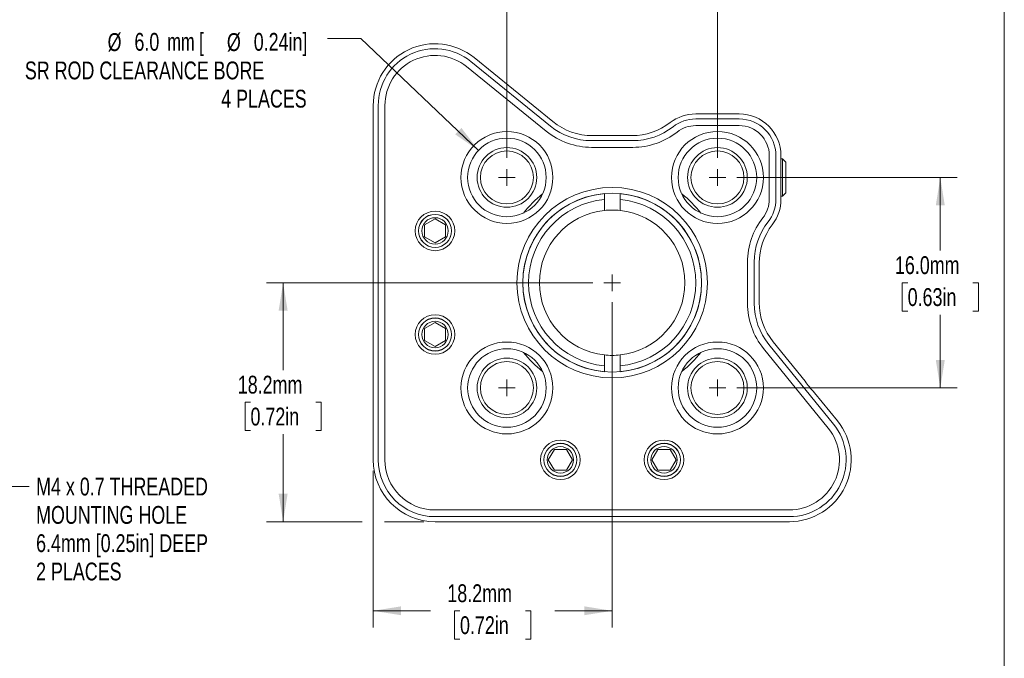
# Model space of a CAD drawing. Header units: millimetres. Extents: x 2 to 278, y 2 to 214.
# Tile 5 of 6: x 166 to 278, y 80 to 153. Entities that reach past the tile are written whole.
import ezdxf

# ---------------------------------------------------------------- set-up
doc = ezdxf.new("R2010")
doc.units = ezdxf.units.MM
doc.styles.add('SLDTEXTSTYLE0', font='TXT', dxfattribs={"width": 0.75})
doc.styles.add('SLDTEXTSTYLE2', font='TXT', dxfattribs={"width": 0.6875})
doc.dimstyles.new('SLDDIMSTYLE0', dxfattribs={"dimtxt": 2.032, "dimasz": 3.175, "dimexe": 0, "dimexo": 0.0625, "dimgap": 0.508, "dimtad": 0, "dimtih": 1, "dimtoh": 1, "dimlfac": 0.666667, "dimrnd": 1e-09, "dimzin": 12, "dimdsep": 46, "dimtxsty": 'SLDTEXTSTYLE0', "dimsah": 1, "dimcen": 0, "dimadec": 0, "dimazin": 3, "dimtfac": 1, "dimtofl": 0, "dimtmove": 0, "dimatfit": 3, "dimfxl": 1, "dimfrac": 2, "dimtolj": 1, "dimtzin": 12, "dimarcsym": 0})
doc.dimstyles.new('SLDDIMSTYLE1', dxfattribs={"dimtxt": 2.032, "dimasz": 3.175, "dimexe": 0, "dimexo": 0.0625, "dimgap": 0.508, "dimtad": 0, "dimtih": 1, "dimtoh": 1, "dimdec": 1, "dimlfac": 0.666667, "dimrnd": 1e-09, "dimzin": 12, "dimdsep": 46, "dimtxsty": 'SLDTEXTSTYLE0', "dimsah": 1, "dimcen": 0.09, "dimadec": 0, "dimazin": 3, "dimtfac": 1, "dimtdec": 1, "dimtofl": 0, "dimtmove": 0, "dimatfit": 3, "dimfxl": 1, "dimfrac": 2, "dimtolj": 1, "dimtzin": 12, "dimarcsym": 0})
doc.dimstyles.new('SLDDIMSTYLE3', dxfattribs={"dimtxt": 2.032, "dimasz": 3.175, "dimexe": 0, "dimexo": 0.0625, "dimgap": 0.508, "dimtad": 0, "dimtih": 1, "dimtoh": 1, "dimlfac": 0.666667, "dimrnd": 1e-09, "dimzin": 12, "dimdsep": 46, "dimtxsty": 'SLDTEXTSTYLE0', "dimsah": 1, "dimcen": 0, "dimadec": 0, "dimazin": 3, "dimtfac": 1, "dimtofl": 0, "dimtmove": 0, "dimatfit": 3, "dimfxl": 1, "dimfrac": 2, "dimtolj": 1, "dimtzin": 12, "dimarcsym": 0})
doc.dimstyles.new('SLDDIMSTYLE4', dxfattribs={"dimtxt": 2.032, "dimasz": 3.175, "dimexe": 0, "dimexo": 0.0625, "dimgap": 0.508, "dimtad": 0, "dimtih": 1, "dimtoh": 1, "dimdec": 1, "dimlfac": 0.666667, "dimrnd": 1e-09, "dimzin": 4, "dimdsep": 46, "dimtxsty": 'SLDTEXTSTYLE0', "dimsah": 1, "dimcen": 0.09, "dimadec": 0, "dimazin": 1, "dimtfac": 1, "dimtdec": 3, "dimtofl": 0, "dimtmove": 0, "dimatfit": 3, "dimfxl": 1, "dimfrac": 2, "dimtolj": 1, "dimtzin": 12, "dimarcsym": 0})
doc.dimstyles.new('SLDDIMSTYLE5', dxfattribs={"dimtxt": 2.032, "dimasz": 3.175, "dimexe": 0, "dimexo": 0.0625, "dimgap": 0.508, "dimtad": 0, "dimtih": 1, "dimtoh": 1, "dimdec": 1, "dimlfac": 0.666667, "dimrnd": 1e-09, "dimzin": 4, "dimdsep": 46, "dimtxsty": 'SLDTEXTSTYLE0', "dimsah": 1, "dimcen": 0.09, "dimadec": 0, "dimazin": 1, "dimtfac": 1, "dimtdec": 1, "dimtofl": 0, "dimtmove": 0, "dimatfit": 3, "dimfxl": 1, "dimfrac": 2, "dimtolj": 1, "dimtzin": 12, "dimarcsym": 0})
doc.dimstyles.new('SLDDIMSTYLE6', dxfattribs={"dimtxt": 2.032, "dimasz": 3.175, "dimexe": 0, "dimexo": 0.0625, "dimgap": 0.508, "dimtad": 0, "dimtih": 1, "dimtoh": 1, "dimdec": 1, "dimlfac": 0.666667, "dimrnd": 1e-09, "dimzin": 4, "dimdsep": 46, "dimtxsty": 'SLDTEXTSTYLE0', "dimsah": 1, "dimcen": 0, "dimadec": 0, "dimazin": 1, "dimtfac": 1, "dimtdec": 1, "dimtofl": 0, "dimtmove": 0, "dimatfit": 3, "dimfxl": 1, "dimfrac": 2, "dimtolj": 1, "dimtzin": 12, "dimarcsym": 0})

# ---------------------------------------------------------------- blocks, each defined once
blk = doc.blocks.new('_D')
at = {"color": 8, "linetype": 'Continuous', "lineweight": 0}
for p, q in [((136.41, 136.94), (150.76, 161.8)), ((150.76, 161.8), (154.57, 161.8))]:
    blk.add_line(p, q, dxfattribs=at)
blk.add_solid([(136.41, 136.94), (138.44, 139.44), (137.56, 139.95)], dxfattribs=at)
at = {"color": 8, "linetype": 'Continuous', "lineweight": 0, "char_height": 2.032, "attachment_point": 1, "style": 'SLDTEXTSTYLE0'}
for s, insert in [('CAGE ROD LOCKING SCREW', (155.36, 162.8)), ('1.3mm [0.05in] HEX', (155.36, 159.58)), ('4 PLACES, BOTH SIDES', (155.36, 156.35))]:
    blk.add_mtext(s, dxfattribs=dict(at, insert=insert))
blk = doc.blocks.new('_D_4')
at = {"color": 8, "linetype": 'Continuous', "lineweight": 0}
for p, q in [((141.84, 120.64), (162.91, 99.53)), ((162.91, 99.53), (166.72, 99.53))]:
    blk.add_line(p, q, dxfattribs=at)
blk.add_solid([(141.84, 120.64), (143.73, 118.04), (144.44, 118.75)], dxfattribs=at)
at = {"color": 8, "linetype": 'Continuous', "lineweight": 0, "char_height": 2.032, "attachment_point": 1, "style": 'SLDTEXTSTYLE0'}
for s, insert in [('M4 x 0.7 THREADED', (167.51, 100.54)), ('MOUNTING HOLE', (167.51, 97.31)), ('6.4mm [0.25in] DEEP', (167.51, 94.09)), ('2 PLACES', (167.51, 90.86))]:
    blk.add_mtext(s, dxfattribs=dict(at, insert=insert))
blk = doc.blocks.new('_D_5')
at = {"color": 8, "linetype": 'Continuous', "lineweight": 0}
for p, q in [((221.18, 136.99), (221.18, 162.07)), ((245.18, 136.99), (245.18, 162.07)), ((221.18, 160.17), (226.1, 160.17)), ((229.46, 160.15), (228.84, 160.15)), ((228.84, 160.15), (228.84, 156.92)), ((236.9, 160.15), (237.52, 160.15)), ((237.52, 160.15), (237.52, 156.92)), ((245.18, 160.17), (240.26, 160.17)), ((228.84, 156.92), (229.46, 156.92)), ((237.52, 156.92), (236.9, 156.92))]:
    blk.add_line(p, q, dxfattribs=at)
for points in [[(221.18, 160.17), (224.35, 159.66), (224.35, 160.67)], [(245.18, 160.17), (242, 160.67), (242, 159.66)]]:
    blk.add_solid(points, dxfattribs=at)
at = {"color": 8, "linetype": 'Continuous', "lineweight": 0, "char_height": 2.032, "attachment_point": 1, "style": 'SLDTEXTSTYLE0'}
for s, insert in [('16.0mm', (228.01, 163.18)), ('0.63in', (229.46, 159.54))]:
    blk.add_mtext(s, dxfattribs=dict(at, insert=insert))
blk = doc.blocks.new('_D_6')
at = {"color": 8, "linetype": 'Continuous', "lineweight": 0}
for p, q in [((247.4, 134.76), (272.49, 134.76)), ((270.58, 134.76), (270.58, 126.42)), ((266.86, 122.75), (266.24, 122.75)), ((266.24, 122.75), (266.24, 119.52)), ((274.3, 122.75), (274.92, 122.75)), ((274.92, 122.75), (274.92, 119.52)), ((266.24, 119.52), (266.86, 119.52)), ((270.58, 110.77), (270.58, 119.11)), ((274.92, 119.52), (274.3, 119.52)), ((247.4, 110.77), (272.49, 110.77))]:
    blk.add_line(p, q, dxfattribs=at)
for points in [[(270.58, 134.76), (270.07, 131.59), (271.09, 131.59)], [(270.58, 110.77), (271.09, 113.94), (270.07, 113.94)]]:
    blk.add_solid(points, dxfattribs=at)
at = {"color": 8, "linetype": 'Continuous', "lineweight": 0, "char_height": 2.032, "attachment_point": 1, "style": 'SLDTEXTSTYLE0'}
for s, insert in [('16.0mm', (265.41, 125.78)), ('0.63in', (266.86, 122.14))]:
    blk.add_mtext(s, dxfattribs=dict(at, insert=insert))
blk = doc.blocks.new('_D_7')
at = {"color": 8, "linetype": 'Continuous', "lineweight": 0}
for p, q in [((233.18, 120.54), (233.18, 83.46)), ((205.94, 101.3), (205.94, 83.46)), ((205.94, 85.36), (212.48, 85.36)), ((215.83, 85.35), (215.22, 85.35)), ((215.22, 85.35), (215.22, 82.12)), ((223.28, 85.35), (223.9, 85.35)), ((223.9, 85.35), (223.9, 82.12)), ((233.18, 85.36), (226.64, 85.36)), ((215.22, 82.12), (215.83, 82.12)), ((223.9, 82.12), (223.28, 82.12))]:
    blk.add_line(p, q, dxfattribs=at)
for points in [[(205.94, 85.36), (209.11, 84.86), (209.11, 85.87)], [(233.18, 85.36), (230, 85.87), (230, 84.86)]]:
    blk.add_solid(points, dxfattribs=at)
at = {"color": 8, "linetype": 'Continuous', "lineweight": 0, "char_height": 2.032, "attachment_point": 1, "style": 'SLDTEXTSTYLE0'}
for s, insert in [('18.2mm', (214.39, 88.38)), ('0.72in', (215.83, 84.74))]:
    blk.add_mtext(s, dxfattribs=dict(at, insert=insert))
blk = doc.blocks.new('_D_8')
at = {"color": 8, "linetype": 'Continuous', "lineweight": 0}
for p, q in [((230.96, 122.76), (193.77, 122.76)), ((195.67, 122.76), (195.67, 112.8)), ((191.95, 109.13), (191.33, 109.13)), ((191.33, 109.13), (191.33, 105.9)), ((199.39, 109.13), (200.01, 109.13)), ((200.01, 109.13), (200.01, 105.9)), ((191.33, 105.9), (191.95, 105.9)), ((200.01, 105.9), (199.39, 105.9)), ((195.67, 95.52), (195.67, 105.49)), ((204.67, 95.52), (193.77, 95.52)), ((211.72, 95.52), (207.21, 95.52))]:
    blk.add_line(p, q, dxfattribs=at)
for points in [[(195.67, 122.76), (195.16, 119.59), (196.18, 119.59)], [(195.67, 95.52), (196.18, 98.7), (195.16, 98.7)]]:
    blk.add_solid(points, dxfattribs=at)
at = {"color": 8, "linetype": 'Continuous', "lineweight": 0, "char_height": 2.032, "attachment_point": 1, "style": 'SLDTEXTSTYLE0'}
for s, insert in [('18.2mm', (190.5, 112.16)), ('0.72in', (191.95, 108.52))]:
    blk.add_mtext(s, dxfattribs=dict(at, insert=insert))
blk = doc.blocks.new('_D_9')
at = {"color": 8, "linetype": 'Continuous', "lineweight": 0}
for p, q in [((204.53, 150.62), (200.72, 150.62)), ((217.94, 137.85), (204.53, 150.62))]:
    blk.add_line(p, q, dxfattribs=at)
blk.add_solid([(217.94, 137.85), (215.99, 140.41), (215.29, 139.67)], dxfattribs=at)
at = {"color": 8, "linetype": 'Continuous', "lineweight": 0, "char_height": 2.032, "attachment_point": 1}
for s, insert, style in [('%%c', (175.66, 151.21), 'SLDTEXTSTYLE0'), ('6.0', (178.72, 151.24), 'SLDTEXTSTYLE0'), ('mm [', (182.47, 151.24), 'SLDTEXTSTYLE2'), ('%%c', (189.26, 151.21), 'SLDTEXTSTYLE0'), ('0.24in]', (192.32, 151.24), 'SLDTEXTSTYLE0'), ('SR ROD CLEARANCE BORE', (166.23, 147.98), 'SLDTEXTSTYLE0'), ('4 PLACES', (188.61, 144.76), 'SLDTEXTSTYLE0')]:
    blk.add_mtext(s, dxfattribs=dict(at, insert=insert, style=style))
blk = doc.blocks.new('SW_CENTERMARKSYMBOL_5')
at = {"color": 0, "linetype": 'Continuous', "lineweight": 0}
for q in [(-0.9525, 0), (0, 0.9525), (0, -0.9525), (0.9525, 0)]:
    blk.add_line((0, 0), q, dxfattribs=at)
blk = doc.blocks.new('SW_CENTERMARKSYMBOL_6')
at = {"color": 0, "linetype": 'Continuous', "lineweight": 0}
for q in [(-0.9525, 0), (0, 0.9525), (0, -0.9525), (0.9525, 0)]:
    blk.add_line((0, 0), q, dxfattribs=at)
blk = doc.blocks.new('SW_CENTERMARKSYMBOL_7')
at = {"color": 0, "linetype": 'Continuous', "lineweight": 0}
for q in [(-0.9525, 0), (0, 0.9525), (0, -0.9525), (0.9525, 0)]:
    blk.add_line((0, 0), q, dxfattribs=at)
blk = doc.blocks.new('SW_CENTERMARKSYMBOL_8')
at = {"color": 0, "linetype": 'Continuous', "lineweight": 0}
for q in [(-0.9525, 0), (0, 0.9525), (0, -0.9525), (0.9525, 0)]:
    blk.add_line((0, 0), q, dxfattribs=at)
blk = doc.blocks.new('SW_CENTERMARKSYMBOL_9')
at = {"color": 0, "linetype": 'Continuous', "lineweight": 0}
for q in [(-0.9525, 0), (0, 0.9525), (0, -0.9525), (0.9525, 0)]:
    blk.add_line((0, 0), q, dxfattribs=at)

msp = doc.modelspace()

# ---------------------------------------------------------------- linework, layer by layer
at = {"color": 7, "linetype": 'Continuous', "lineweight": 0}
for p, q in [((277.876, 214.376), (277.876, 1.524)), ((217.429, 148.43), (226.424, 141.126)), ((225.667, 140.026), (216.588, 147.395)), ((217.068, 147.987), (226.147, 140.618)), ((205.938, 135.2), (205.938, 142.958)), ((206.509, 102.572), (206.509, 142.958)), ((207.271, 142.958), (207.271, 102.572)), ((242.7, 142.005), (247.657, 142.005)), ((242.7, 141.434), (247.657, 141.434)), ((247.657, 140.672), (242.7, 140.672)), ((230.927, 139.529), (235.431, 139.529)), ((230.829, 138.957), (235.529, 138.957)), ((235.529, 138.195), (230.829, 138.195)), ((251.086, 132.286), (251.086, 137.243)), ((251.848, 137.243), (251.848, 132.286)), ((252.42, 137.243), (252.42, 135.2)), ((252.58, 136.898), (252.42, 136.898)), ((252.961, 136.517), (252.58, 136.898)), ((252.58, 135.831), (252.58, 136.898)), ((252.58, 132.631), (252.58, 135.831)), ((252.961, 136.517), (252.961, 135.641)), ((205.938, 135.2), (205.938, 134.328)), ((252.42, 134.328), (252.42, 135.2)), ((252.961, 135.641), (252.961, 133.012)), ((205.938, 111.201), (205.938, 134.328)), ((252.42, 134.328), (252.42, 132.286)), ((232.284, 132.917), (232.284, 132.254)), ((234.075, 132.254), (234.075, 132.917)), ((252.42, 132.631), (252.58, 132.631)), ((252.58, 132.631), (252.961, 133.012)), ((232.284, 132.254), (232.284, 131.003)), ((234.075, 131.003), (234.075, 132.254)), ((212.986, 130.045), (211.796, 129.358)), ((211.796, 129.358), (211.796, 127.983)), ((214.177, 129.358), (212.986, 130.045)), ((214.177, 127.983), (214.177, 129.358)), ((211.796, 127.983), (212.986, 127.295)), ((212.986, 127.295), (214.177, 127.983)), ((248.61, 120.414), (248.61, 125.115)), ((249.372, 125.115), (249.372, 120.414)), ((249.943, 125.017), (249.943, 120.512)), ((212.986, 118.234), (211.796, 117.547)), ((214.177, 117.547), (212.986, 118.234)), ((211.796, 117.547), (211.796, 116.172)), ((214.177, 116.172), (214.177, 117.547)), ((211.796, 116.172), (212.986, 115.484)), ((212.986, 115.484), (214.177, 116.172)), ((251.033, 115.733), (258.401, 106.653)), ((251.541, 116.01), (255.177, 111.532)), ((232.284, 114.526), (232.284, 113.275)), ((234.075, 113.275), (234.075, 114.526)), ((257.81, 106.173), (250.441, 115.252)), ((232.284, 113.275), (232.284, 112.612)), ((234.075, 112.612), (234.075, 113.275)), ((205.938, 111.201), (205.938, 110.329)), ((205.938, 102.572), (205.938, 110.329)), ((256.236, 110.227), (258.844, 107.014)), ((226.586, 103.762), (225.899, 102.572)), ((227.961, 103.762), (226.586, 103.762)), ((228.649, 102.572), (227.961, 103.762)), ((238.397, 103.762), (237.71, 102.572)), ((239.772, 103.762), (238.397, 103.762)), ((240.46, 102.572), (239.772, 103.762)), ((225.899, 102.572), (226.586, 101.381)), ((227.961, 101.381), (228.649, 102.572)), ((237.71, 102.572), (238.397, 101.381)), ((239.772, 101.381), (240.46, 102.572)), ((226.586, 101.381), (227.961, 101.381)), ((238.397, 101.381), (239.772, 101.381)), ((212.986, 96.857), (253.372, 96.857)), ((253.372, 96.095), (212.986, 96.095)), ((253.372, 95.523), (212.986, 95.523))]:
    msp.add_line(p, q, dxfattribs=at)
for centre, radius in [((221.18, 134.764), 5.239), ((221.18, 134.764), 4.477), ((245.179, 134.764), 5.239), ((245.179, 134.764), 4.477), ((221.18, 134.764), 3.4), ((245.179, 134.764), 3.4), ((221.18, 134.764), 3.019), ((245.179, 134.764), 3.019), ((233.179, 122.765), 10.852), ((233.179, 122.765), 10.192), ((212.986, 128.67), 2.256), ((212.986, 128.67), 1.886), ((212.986, 128.67), 1.875), ((212.986, 128.67), 1.505), ((212.986, 116.859), 2.256), ((212.986, 116.859), 1.886), ((212.986, 116.859), 1.875), ((212.986, 116.859), 1.505), ((221.18, 110.765), 5.239), ((245.179, 110.765), 5.239), ((221.18, 110.765), 4.477), ((245.179, 110.765), 4.477), ((221.18, 110.765), 3.4), ((221.18, 110.765), 3.019), ((245.179, 110.765), 3.4), ((245.179, 110.765), 3.019), ((227.274, 102.572), 2.256), ((227.274, 102.572), 1.886), ((227.274, 102.572), 1.875), ((239.085, 102.572), 2.256), ((239.085, 102.572), 1.886), ((239.085, 102.572), 1.875), ((227.274, 102.572), 1.505), ((239.085, 102.572), 1.505)]:
    msp.add_circle(centre, radius, dxfattribs=at)
for centre, radius, start, end in [((212.986, 142.958), 7.049, 50.92678, 180), ((212.986, 142.958), 6.477, 50.93722, 180), ((212.986, 142.958), 5.715, 50.93722, 180), ((242.7, 137.243), 4.762, 90, 127.62719), ((242.7, 137.243), 4.191, 90, 128.10462), ((247.657, 137.243), 4.763, 0, 90), ((247.657, 137.243), 4.191, 0, 90), ((230.829, 146.387), 7.43, 230.93722, 270), ((230.927, 146.672), 7.144, 230.92678, 270), ((235.431, 146.672), 7.144, 270, 307.62719), ((235.529, 146.387), 7.429, 270, 308.10462), ((242.7, 137.243), 3.429, 90, 128.10462), ((247.657, 137.243), 3.429, 0, 90), ((230.829, 146.387), 8.191, 230.93722, 270), ((235.529, 146.387), 8.192, 270, 308.10462), ((233.179, 122.765), 10.192, 95.03996, 264.96004), ((233.179, 122.765), 12.859, 128.12396, 141.87604), ((233.179, 122.765), 10.192, 275.03996, 84.96004), ((233.179, 122.765), 12.859, 38.12396, 51.87604), ((233.179, 122.765), 9.532, 95.38989, 264.61011), ((233.179, 122.765), 9.532, 275.38989, 84.61011), ((247.657, 132.286), 3.429, 321.89538, 0), ((247.657, 132.286), 4.191, 321.89538, 0), ((247.657, 132.286), 4.763, 322.37281, 0), ((233.179, 122.765), 8.287, 96.20269, 263.79731), ((233.179, 122.765), 8.287, 83.79731, 96.20269), ((233.179, 122.765), 8.287, 276.20269, 83.79731), ((256.801, 125.115), 8.192, 141.89538, 180), ((256.801, 125.115), 7.43, 141.89538, 180), ((257.087, 125.017), 7.144, 142.37281, 180), ((256.801, 120.414), 8.192, 180, 219.06278), ((256.801, 120.414), 7.43, 180, 219.06278), ((257.087, 120.512), 7.144, 180, 219.07322), ((233.179, 122.765), 12.859, 218.12396, 231.87604), ((233.179, 122.765), 8.287, 263.79731, 276.20269), ((233.179, 122.765), 12.859, 308.12396, 321.87604), ((253.372, 102.572), 7.049, 270, 39.07322), ((253.372, 102.572), 6.477, 270, 39.06278), ((253.372, 102.572), 5.715, 270, 39.06278), ((212.986, 102.572), 7.049, 180, 270), ((212.986, 102.572), 6.477, 180, 270), ((212.986, 102.572), 5.715, 180, 270)]:
    msp.add_arc(centre, radius, start, end, dxfattribs=at)
msp.add_open_spline([(256.236, 110.227), (256.035, 110.44), (255.65, 110.848), (255.33, 111.31), (255.177, 111.532)], degree=3, knots=[0, 0, 0, 0, 0.5198196, 1, 1, 1, 1], dxfattribs=at)

# ---------------------------------------------------------------- block references
for name, p in [('SW_CENTERMARKSYMBOL_9', (221.18, 134.764)), ('SW_CENTERMARKSYMBOL_8', (245.179, 134.764)), ('SW_CENTERMARKSYMBOL_5', (233.179, 122.765)), ('SW_CENTERMARKSYMBOL_6', (221.18, 110.765)), ('SW_CENTERMARKSYMBOL_7', (245.179, 110.765))]:
    msp.add_blockref(name, p, dxfattribs=at)

# ---------------------------------------------------------------- dimensions: what is measured, and where the dimension line sits
at = {"color": 8, "linetype": 'Continuous', "lineweight": 0}
for p1, p2, text, dimstyle, picture, middle in [((133.893, 132.587), (136.408, 136.942), 'CAGE ROD LOCKING SCREW\\P1.3mm [0.05in] HEX\\P4 PLACES, BOTH SIDES', 'SLDDIMSTYLE0', '_D', (174.323, 161.797)), ((137.603, 124.888), (141.842, 120.641), 'M4 x 0.7 THREADED\\PMOUNTING HOLE\\P6.4mm [0.25in] DEEP\\P2 PLACES', 'SLDDIMSTYLE3', '_D_4', (180.616, 99.534))]:
    dim = msp.add_diameter_dim_2p(p1=p1, p2=p2, text=text, dimstyle=dimstyle, override={"dimpost": '<>'}, dxfattribs=at)
    dim.commit()
    dim.dimension.update_dxf_attribs({"geometry": picture, "text_midpoint": middle, "dimtype": 163})
for base, p1, p2, dimstyle, picture, middle in [((245.179, 160.166), (221.18, 135.717), (245.179, 135.717), 'SLDDIMSTYLE4', '_D_5', (233.179, 160.166)), ((205.938, 85.363), (233.179, 121.812), (205.938, 102.572), 'SLDDIMSTYLE1', '_D_7', (219.559, 85.363))]:
    dim = msp.add_linear_dim(base=base, p1=p1, p2=p2, dimstyle=dimstyle, dxfattribs=at)
    dim.commit()
    dim.dimension.update_dxf_attribs({"geometry": picture, "text_midpoint": middle, "dimtype": 160})
dim = msp.add_diameter_dim_2p(p1=(224.422, 131.677), p2=(217.938, 137.852), text='<>mm [%%c0.24in]\\PSR ROD CLEARANCE BORE\\P4 PLACES', dimstyle='SLDDIMSTYLE6', dxfattribs=at)
dim.commit()
dim.dimension.update_dxf_attribs({"geometry": '_D_9', "text_midpoint": (183.477, 150.621), "dimtype": 163})
for base, p1, p2, dimstyle, picture, middle in [((270.581, 110.765), (246.131, 134.764), (246.131, 110.765), 'SLDDIMSTYLE5', '_D_6', (270.581, 122.765)), ((195.671, 95.523), (232.227, 122.765), (212.986, 95.523), 'SLDDIMSTYLE1', '_D_8', (195.671, 109.144))]:
    dim = msp.add_linear_dim(base=base, p1=p1, p2=p2, angle=90, dimstyle=dimstyle, dxfattribs=at)
    dim.commit()
    dim.dimension.update_dxf_attribs({"geometry": picture, "text_midpoint": middle, "dimtype": 160})

doc.saveas('drawing.dxf')
